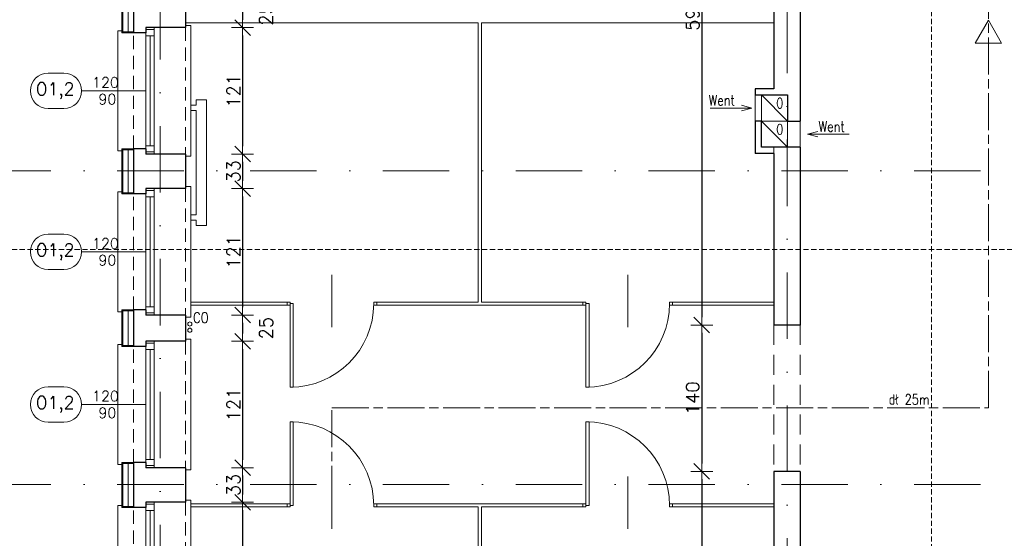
# Model space of a CAD drawing. Header units: millimetres. Extents: x 23192 to 177760, y -399809 to -79279.
# Tile 109 of 256: x 51858 to 52800, y -196879 to -196383. Entities that reach past the tile are written whole.
import ezdxf
from ezdxf.enums import TextEntityAlignment as Align

# ---------------------------------------------------------------- set-up
doc = ezdxf.new("R2010")
doc.units = ezdxf.units.MM
for name, pattern in [('CARKOVANA', [7.5, 5, -2.5]), ('CHAIN', [0.3543, 0.2362, -0.0295, 0.0591, -0.0295]), ('DASHDOT', [25.4, 12.7, -6.35, 0, -6.35]), ('HIDDEN', [9.525, 6.35, -3.175])]:
    doc.linetypes.add(name, pattern=pattern)
doc.layers.get('0').update_dxf_attribs({"lineweight": 0})
for name, color, linetype, lineweight in [('!! 0_ Istn-okna', 6, 'Continuous', 13), ('!! 0_ Istn-sciany', 3, 'Continuous', 30), ('!! 0_ Istn-widok', 1, 'Continuous', 15), ('!! 0_Istn-armatura', 6, 'Continuous', 9), ('!! 0_Istn-cienka', 4, 'Continuous', 9), ('!! 0_Istn-went', 5, 'Continuous', 13), ('!! 0_Opis_okna', 8, 'Continuous', 15), ('!! 1  WYDZIELENIE PPOŻ', 252, 'Continuous', 0), ('!! 1_ tynk zewn  - nowy', 21, 'Continuous', 20), ('!! 1_droga ewakuacyjna', 3, 'CHAIN', 20), ('!! 2_ remont Ocieplenie', 4, 'ZIGZAG', 5), ('!! wymiary osi', 250, 'Continuous', 9), ('0-osie-liniA', 14, 'DASHDOT', 5)]:
    doc.layers.add(name, color=color, linetype=linetype, lineweight=lineweight)
doc.layers.add('!! 0_Istn-grzejniki', color=7, linetype='Continuous', lineweight=0, plot=False)
doc.layers.add('!! 1_Wyburzenia', color=252, linetype='CARKOVANA', lineweight=13, true_color=0x696969)
doc.styles.add('50', font='ROMANS.shx', dxfattribs={"width": 0.8, "height": 10})
doc.styles.add('ARCHETYP', font='romans.shx', dxfattribs={"height": 15})
doc.styles.add('TXT', font='simplex.shx')
doc.linetypes.add('ZIGZAG', pattern='A,0.00254,-5.08,[131,ltypeshp.shx,S=5.08,R=0,X=-5.08,Y=0],-10.16,[131,ltypeshp.shx,S=5.08,R=180,X=5.08,Y=0],-5.08', length=20.32254)
doc.dimstyles.new('DIM50', dxfattribs={"dimscale": 5, "dimtxt": 2.5, "dimasz": 1.5, "dimexe": 0, "dimexo": 0, "dimgap": 0.5, "dimtad": 1, "dimdec": 4, "dimrnd": 0.5, "dimdsep": 46, "dimtxsty": 'TXT', "dimblk1": 'TICK1', "dimblk2": 'TICK1', "dimsah": 1, "dimcen": 0, "dimse1": 1, "dimse2": 1, "dimclrd": 1, "dimclre": 7, "dimclrt": 9, "dimadec": 0, "dimazin": 0, "dimtfac": 1, "dimtdec": 4, "dimtmove": 2, "dimatfit": 3, "dimldrblk": 'TICK1', "dimfxl": 1, "dimtolj": 1, "dimarcsym": 0})

# ---------------------------------------------------------------- blocks, each defined once
blk = doc.blocks.new('BLOK OSI')
at = {"layer": '0-osie-liniA', "ltscale": 5}
for points in [[(51992.21142, -199661.23318), (51992.21142, -193642.4104)], [(52592.21142, -193637.0088), (52592.21142, -199860.81919)], [(51570.03302, -196590.0883), (53810.60983, -196590.0883)], [(51570.03302, -196890.0883), (53810.60983, -196890.0883)]]:
    blk.add_lwpolyline(points, dxfattribs=at)
blk = doc.blocks.new('1_ok-opis')
blk.add_line((0, 111.61), (0, 50))
for points in [[(-17, 128.61), (-17, 143.61)], [(17, 128.61), (17, 143.61)]]:
    blk.add_lwpolyline(points)
for centre, start, end in [((0, 143.61), 0, 180), ((0, 128.61), 180, 0)]:
    blk.add_arc(centre, 17, start, end)
at = {"style": 'ARCHETYP'}
for tag, height, rotation, p in [('NR', 12, 90, (0, 136.9)), ('NR', 12, 270, (0, 136.9)), ('SZEROKOŚĆ', 10, 90, (-8, 78.29)), ('WYSOKOŚĆ', 10, 270, (-8, 78.29)), ('WYSOKOŚĆ', 10, 90, (8, 78.29)), ('SZEROKOŚĆ', 10, 270, (8, 78.29))]:
    blk.add_attdef(tag, text='', height=height, rotation=rotation, dxfattribs=at).set_placement(p, align=Align.MIDDLE)
blk = doc.blocks.new('TICK1')
at = {"color": 0}
for p, q in [((0, -1.4), (0, 1.4)), ((0, 0), (-1, 0))]:
    blk.add_line(p, q, dxfattribs=at)
at = {"color": 2}
blk.add_line((-1, -1), (1, 1), dxfattribs=at)
blk = doc.blocks.new('*D2540')
at = {"layer": '!! wymiary osi', "color": 1, "lineweight": -2, "transparency": 16777216}
blk.add_line((52071.25, -196372.59), (52071.25, -196382.59), dxfattribs=at)
at = {"layer": 'DEFPOINTS', "color": 0, "transparency": 16777216}
for p in [(52016.71, -196365.09), (52016.71, -196390.09), (52071.25, -196390.09)]:
    blk.add_point(p, dxfattribs=at)
at = {"layer": '!! wymiary osi', "color": 1, "lineweight": -2, "transparency": 16777216, "xscale": 7.5, "yscale": 7.5, "zscale": 7.5}
for p, rotation in [((52071.25, -196365.09), 90), ((52071.25, -196390.09), 270)]:
    blk.add_blockref('TICK1', p, dxfattribs=dict(at, rotation=rotation))
at = {"layer": '!! wymiary osi', "color": 9, "transparency": 16777216, "insert": (52093.75, -196377.59), "char_height": 12.5, "attachment_point": 5, "rotation": 90, "style": 'TXT'}
blk.add_mtext('\\A1;25', dxfattribs=at)
blk = doc.blocks.new('*D2541')
at = {"layer": '!! wymiary osi', "color": 1, "lineweight": -2, "transparency": 16777216}
blk.add_line((52071.25, -196397.59), (52071.25, -196503.59), dxfattribs=at)
at = {"layer": 'DEFPOINTS', "color": 0, "transparency": 16777216}
for p in [(52016.71, -196390.09), (52016.71, -196511.09), (52071.25, -196511.09)]:
    blk.add_point(p, dxfattribs=at)
at = {"layer": '!! wymiary osi', "color": 1, "lineweight": -2, "transparency": 16777216, "xscale": 7.5, "yscale": 7.5, "zscale": 7.5}
for p, rotation in [((52071.25, -196390.09), 90), ((52071.25, -196511.09), 270)]:
    blk.add_blockref('TICK1', p, dxfattribs=dict(at, rotation=rotation))
at = {"layer": '!! wymiary osi', "color": 9, "transparency": 16777216, "insert": (52062.5, -196450.59), "char_height": 12.5, "attachment_point": 5, "rotation": 90, "style": 'TXT'}
blk.add_mtext('\\A1;121', dxfattribs=at)
blk = doc.blocks.new('*D2542')
at = {"layer": '!! wymiary osi', "color": 1, "lineweight": -2, "transparency": 16777216}
blk.add_line((52071.25, -196518.59), (52071.25, -196536.59), dxfattribs=at)
at = {"layer": 'DEFPOINTS', "color": 0, "transparency": 16777216}
for p in [(52016.71, -196511.09), (52016.71, -196544.09), (52071.25, -196544.09)]:
    blk.add_point(p, dxfattribs=at)
at = {"layer": '!! wymiary osi', "color": 1, "lineweight": -2, "transparency": 16777216, "xscale": 7.5, "yscale": 7.5, "zscale": 7.5}
for p, rotation in [((52071.25, -196511.09), 90), ((52071.25, -196544.09), 270)]:
    blk.add_blockref('TICK1', p, dxfattribs=dict(at, rotation=rotation))
at = {"layer": '!! wymiary osi', "color": 9, "transparency": 16777216, "insert": (52062.5, -196527.59), "char_height": 12.5, "attachment_point": 5, "rotation": 90, "style": 'TXT'}
blk.add_mtext('\\A1;33', dxfattribs=at)
blk = doc.blocks.new('*D2543')
at = {"layer": '!! wymiary osi', "color": 1, "lineweight": -2, "transparency": 16777216}
blk.add_line((52071.25, -196551.59), (52071.25, -196657.59), dxfattribs=at)
at = {"layer": 'DEFPOINTS', "color": 0, "transparency": 16777216}
for p in [(52016.71, -196544.09), (52016.71, -196665.09), (52071.25, -196665.09)]:
    blk.add_point(p, dxfattribs=at)
at = {"layer": '!! wymiary osi', "color": 1, "lineweight": -2, "transparency": 16777216, "xscale": 7.5, "yscale": 7.5, "zscale": 7.5}
for p, rotation in [((52071.25, -196544.09), 90), ((52071.25, -196665.09), 270)]:
    blk.add_blockref('TICK1', p, dxfattribs=dict(at, rotation=rotation))
at = {"layer": '!! wymiary osi', "color": 9, "transparency": 16777216, "insert": (52062.5, -196604.59), "char_height": 12.5, "attachment_point": 5, "rotation": 90, "style": 'TXT'}
blk.add_mtext('\\A1;121', dxfattribs=at)
blk = doc.blocks.new('*D2544')
at = {"layer": '!! wymiary osi', "color": 1, "lineweight": -2, "transparency": 16777216}
blk.add_line((52071.25, -196672.59), (52071.25, -196682.59), dxfattribs=at)
at = {"layer": 'DEFPOINTS', "color": 0, "transparency": 16777216}
for p in [(52016.71, -196665.09), (52016.71, -196690.09), (52071.25, -196690.09)]:
    blk.add_point(p, dxfattribs=at)
at = {"layer": '!! wymiary osi', "color": 1, "lineweight": -2, "transparency": 16777216, "xscale": 7.5, "yscale": 7.5, "zscale": 7.5}
for p, rotation in [((52071.25, -196665.09), 90), ((52071.25, -196690.09), 270)]:
    blk.add_blockref('TICK1', p, dxfattribs=dict(at, rotation=rotation))
at = {"layer": '!! wymiary osi', "color": 9, "transparency": 16777216, "insert": (52093.75, -196677.59), "char_height": 12.5, "attachment_point": 5, "rotation": 90, "style": 'TXT'}
blk.add_mtext('\\A1;25', dxfattribs=at)
blk = doc.blocks.new('*D2545')
at = {"layer": '!! wymiary osi', "color": 1, "lineweight": -2, "transparency": 16777216}
blk.add_line((52071.25, -196697.59), (52071.25, -196803.59), dxfattribs=at)
at = {"layer": 'DEFPOINTS', "color": 0, "transparency": 16777216}
for p in [(52016.71, -196690.09), (52016.71, -196811.09), (52071.25, -196811.09)]:
    blk.add_point(p, dxfattribs=at)
at = {"layer": '!! wymiary osi', "color": 1, "lineweight": -2, "transparency": 16777216, "xscale": 7.5, "yscale": 7.5, "zscale": 7.5}
for p, rotation in [((52071.25, -196690.09), 90), ((52071.25, -196811.09), 270)]:
    blk.add_blockref('TICK1', p, dxfattribs=dict(at, rotation=rotation))
at = {"layer": '!! wymiary osi', "color": 9, "transparency": 16777216, "insert": (52062.5, -196750.59), "char_height": 12.5, "attachment_point": 5, "rotation": 90, "style": 'TXT'}
blk.add_mtext('\\A1;121', dxfattribs=at)
blk = doc.blocks.new('*D2546')
at = {"layer": '!! wymiary osi', "color": 1, "lineweight": -2, "transparency": 16777216}
blk.add_line((52071.25, -196818.59), (52071.25, -196836.59), dxfattribs=at)
at = {"layer": 'DEFPOINTS', "color": 0, "transparency": 16777216}
for p in [(52016.71, -196811.09), (52016.71, -196844.09), (52071.25, -196844.09)]:
    blk.add_point(p, dxfattribs=at)
at = {"layer": '!! wymiary osi', "color": 1, "lineweight": -2, "transparency": 16777216, "xscale": 7.5, "yscale": 7.5, "zscale": 7.5}
for p, rotation in [((52071.25, -196811.09), 90), ((52071.25, -196844.09), 270)]:
    blk.add_blockref('TICK1', p, dxfattribs=dict(at, rotation=rotation))
at = {"layer": '!! wymiary osi', "color": 9, "transparency": 16777216, "insert": (52062.5, -196827.59), "char_height": 12.5, "attachment_point": 5, "rotation": 90, "style": 'TXT'}
blk.add_mtext('\\A1;33', dxfattribs=at)
blk = doc.blocks.new('*D2547')
at = {"layer": '!! wymiary osi', "color": 1, "lineweight": -2, "transparency": 16777216}
blk.add_line((52071.25, -196851.59), (52071.25, -196957.59), dxfattribs=at)
at = {"layer": 'DEFPOINTS', "color": 0, "transparency": 16777216}
for p in [(52016.71, -196844.09), (52016.71, -196965.09), (52071.25, -196965.09)]:
    blk.add_point(p, dxfattribs=at)
at = {"layer": '!! wymiary osi', "color": 1, "lineweight": -2, "transparency": 16777216, "xscale": 7.5, "yscale": 7.5, "zscale": 7.5}
for p, rotation in [((52071.25, -196844.09), 90), ((52071.25, -196965.09), 270)]:
    blk.add_blockref('TICK1', p, dxfattribs=dict(at, rotation=rotation))
at = {"layer": '!! wymiary osi', "color": 9, "transparency": 16777216, "insert": (52062.5, -196904.59), "char_height": 12.5, "attachment_point": 5, "rotation": 90, "style": 'TXT'}
blk.add_mtext('\\A1;121', dxfattribs=at)
blk = doc.blocks.new('*D2633')
at = {"layer": '!! wymiary osi', "color": 1, "lineweight": -2, "transparency": 16777216}
blk.add_line((52510.58, -196087.09), (52510.58, -196667.09), dxfattribs=at)
at = {"layer": 'DEFPOINTS', "color": 0, "transparency": 16777216}
for p in [(52579.71, -196079.59), (52510.58, -196674.59), (52579.71, -196674.59)]:
    blk.add_point(p, dxfattribs=at)
at = {"layer": '!! wymiary osi', "color": 1, "lineweight": -2, "transparency": 16777216, "xscale": 7.5, "yscale": 7.5, "zscale": 7.5}
for p, rotation in [((52510.58, -196079.59), 90), ((52510.58, -196674.59), 270)]:
    blk.add_blockref('TICK1', p, dxfattribs=dict(at, rotation=rotation))
at = {"layer": '!! wymiary osi', "color": 9, "transparency": 16777216, "insert": (52501.83, -196377.09), "char_height": 12.5, "attachment_point": 5, "rotation": 90, "style": 'TXT'}
blk.add_mtext('\\A1;595', dxfattribs=at)
blk = doc.blocks.new('*D2634')
at = {"layer": '!! wymiary osi', "color": 1, "lineweight": -2, "transparency": 16777216}
blk.add_line((52510.58, -196682.09), (52510.58, -196807.09), dxfattribs=at)
at = {"layer": 'DEFPOINTS', "color": 0, "transparency": 16777216}
for p in [(52579.71, -196674.59), (52510.58, -196814.59), (52579.71, -196814.59)]:
    blk.add_point(p, dxfattribs=at)
at = {"layer": '!! wymiary osi', "color": 1, "lineweight": -2, "transparency": 16777216, "xscale": 7.5, "yscale": 7.5, "zscale": 7.5}
for p, rotation in [((52510.58, -196674.59), 90), ((52510.58, -196814.59), 270)]:
    blk.add_blockref('TICK1', p, dxfattribs=dict(at, rotation=rotation))
at = {"layer": '!! wymiary osi', "color": 9, "transparency": 16777216, "insert": (52501.83, -196744.59), "char_height": 12.5, "attachment_point": 5, "rotation": 90, "style": 'TXT'}
blk.add_mtext('\\A1;140', dxfattribs=at)
blk = doc.blocks.new('*D2635')
at = {"layer": '!! wymiary osi', "color": 1, "lineweight": -2, "transparency": 16777216}
blk.add_line((52510.58, -196822.09), (52510.58, -197107.34), dxfattribs=at)
at = {"layer": 'DEFPOINTS', "color": 0, "transparency": 16777216}
for p in [(52579.71, -196814.59), (52510.58, -197114.84), (52579.71, -197114.84)]:
    blk.add_point(p, dxfattribs=at)
at = {"layer": '!! wymiary osi', "color": 1, "lineweight": -2, "transparency": 16777216, "xscale": 7.5, "yscale": 7.5, "zscale": 7.5}
for p, rotation in [((52510.58, -196814.59), 90), ((52510.58, -197114.84), 270)]:
    blk.add_blockref('TICK1', p, dxfattribs=dict(at, rotation=rotation))
at = {"layer": '!! wymiary osi', "color": 9, "transparency": 16777216, "insert": (52501.83, -196964.71), "char_height": 12.5, "attachment_point": 5, "rotation": 90, "style": 'TXT'}
blk.add_mtext('\\A1;300.5', dxfattribs=at)
blk = doc.blocks.new('oznaczenie przekroi')
at = {"layer": '!! 1_Wyburzenia'}
for points in [[(88789.92, -193651.73), (88789.92, -199799.74)], [(87812.4, -196602.48), (89794.45, -196602.48)]]:
    blk.add_lwpolyline(points, dxfattribs=at)

msp = doc.modelspace()

# ---------------------------------------------------------------- linework, layer by layer
at = {"layer": '!! 0_ Istn-okna'}
for points in [[(51978.71142, -196390.0883), (51978.71142, -196511.0883)], [(51986.71142, -196390.0883), (51986.71142, -196511.0883)], [(51982.71142, -196398.0883), (51982.71142, -196503.0883)], [(51978.71142, -196544.0883), (51978.71142, -196665.0883)], [(51986.71142, -196544.0883), (51986.71142, -196665.0883)], [(51982.71142, -196552.0883), (51982.71142, -196657.0883)], [(51978.71142, -196690.0883), (51978.71142, -196811.0883)], [(51986.71142, -196690.0883), (51986.71142, -196811.0883)], [(51982.71142, -196698.0883), (51982.71142, -196803.0883)], [(51978.71142, -196844.0883), (51978.71142, -196965.0883)], [(51986.71142, -196844.0883), (51986.71142, -196965.0883)], [(51982.71142, -196852.0883), (51982.71142, -196957.0883)]]:
    msp.add_lwpolyline(points, dxfattribs=at)
for points in [[(51978.71142, -196392.0883), (51978.71142, -196398.0883), (51986.71142, -196398.0883), (51986.71142, -196392.0883)], [(51978.71142, -196503.0883), (51978.71142, -196509.0883), (51986.71142, -196509.0883), (51986.71142, -196503.0883)], [(51978.71142, -196546.0883), (51978.71142, -196552.0883), (51986.71142, -196552.0883), (51986.71142, -196546.0883)], [(51978.71142, -196657.0883), (51978.71142, -196663.0883), (51986.71142, -196663.0883), (51986.71142, -196657.0883)], [(51978.71142, -196692.0883), (51978.71142, -196698.0883), (51986.71142, -196698.0883), (51986.71142, -196692.0883)], [(51978.71142, -196803.0883), (51978.71142, -196809.0883), (51986.71142, -196809.0883), (51986.71142, -196803.0883)], [(51978.71142, -196846.0883), (51978.71142, -196852.0883), (51986.71142, -196852.0883), (51986.71142, -196846.0883)]]:
    msp.add_lwpolyline(points, close=True, dxfattribs=at)
at = {"layer": '!! 0_ Istn-sciany'}
for p, q in [((52579.71142, -196448.5883), (52561.71142, -196448.5883)), ((52579.71142, -196510.5883), (52561.71142, -196510.5883)), ((52604.71142, -196674.5883), (52579.71142, -196674.5883)), ((52604.71142, -196814.5883), (52579.71142, -196814.5883))]:
    msp.add_line(p, q, dxfattribs=at)
for points in [[(52579.71142, -196079.5883), (52579.71142, -196448.5883)], [(52604.71142, -196079.5883), (52604.71142, -196479.5883)], [(51966.71142, -196360.0883), (51966.71142, -196395.0883)], [(52016.71142, -196365.0883), (52016.71142, -196390.0883)], [(51978.71142, -196395.0883), (51966.71142, -196395.0883)], [(51978.71142, -196390.0883), (51978.71142, -196395.0883)], [(52016.71142, -196390.0883), (51978.71142, -196390.0883)], [(52561.71142, -196448.5883), (52561.71142, -196454.5883)], [(52561.71142, -196454.5883), (52592.71142, -196454.5883)], [(52592.71142, -196454.5883), (52592.71142, -196479.5883)], [(52561.71142, -196479.5883), (52561.71142, -196510.5883)], [(52567.71142, -196479.5883), (52561.71142, -196479.5883)], [(52567.71142, -196504.5883), (52567.71142, -196479.5883)], [(52592.71142, -196479.5883), (52604.71142, -196479.5883)], [(51966.71142, -196506.0883), (51966.71142, -196549.0883)], [(51978.71142, -196506.0883), (51966.71142, -196506.0883)], [(51978.71142, -196506.0883), (51978.71142, -196511.0883)], [(52561.71142, -196504.5883), (52561.71142, -196510.5883)], [(52604.71142, -196504.5883), (52567.71142, -196504.5883)], [(52604.71142, -196504.5883), (52604.71142, -196674.5883)], [(52016.71142, -196511.0883), (51978.71142, -196511.0883)], [(52016.71142, -196511.0883), (52016.71142, -196544.0883)], [(52579.71142, -196510.5883), (52579.71142, -196674.5883)], [(51978.71142, -196544.0883), (51978.71142, -196549.0883)], [(52016.71142, -196544.0883), (51978.71142, -196544.0883)], [(51978.71142, -196549.0883), (51966.71142, -196549.0883)], [(51966.71142, -196660.0883), (51966.71142, -196695.0883)], [(51978.71142, -196660.0883), (51966.71142, -196660.0883)], [(51978.71142, -196660.0883), (51978.71142, -196665.0883)], [(52016.71142, -196665.0883), (51978.71142, -196665.0883)], [(52016.71142, -196665.0883), (52016.71142, -196690.0883)], [(51978.71142, -196695.0883), (51966.71142, -196695.0883)], [(51978.71142, -196690.0883), (51978.71142, -196695.0883)], [(52016.71142, -196690.0883), (51978.71142, -196690.0883)], [(51966.71142, -196806.0883), (51966.71142, -196849.0883)], [(51978.71142, -196806.0883), (51966.71142, -196806.0883)], [(51978.71142, -196806.0883), (51978.71142, -196811.0883)], [(52016.71142, -196811.0883), (51978.71142, -196811.0883)], [(52016.71142, -196811.0883), (52016.71142, -196844.0883)], [(52579.71142, -196814.5883), (52579.71142, -196923.5883)], [(52604.71142, -196814.5883), (52604.71142, -196954.5883)], [(51978.71142, -196844.0883), (51978.71142, -196849.0883)], [(52016.71142, -196844.0883), (51978.71142, -196844.0883)], [(51978.71142, -196849.0883), (51966.71142, -196849.0883)]]:
    msp.add_lwpolyline(points, dxfattribs=at)
at = {"layer": '!! 0_ Istn-widok'}
for p, q in [((52296.71142, -196385.5883), (52296.71142, -196652.5883)), ((52299.71142, -196385.5883), (52299.71142, -196652.5883)), ((52296.71142, -196848.5883), (52296.71142, -197114.5883)), ((52299.71142, -196848.5883), (52299.71142, -197114.5883))]:
    msp.add_line(p, q, dxfattribs=at)
for points in [[(52016.71142, -196385.5883), (52296.71142, -196385.5883)], [(52299.71142, -196385.5883), (52579.71142, -196385.5883)], [(51951.71142, -196508.0883), (51951.71142, -196393.0883)], [(51956.71142, -196393.0883), (51951.71142, -196393.0883)], [(52016.71142, -196388.0883), (52021.71142, -196388.0883)], [(52021.71142, -196388.0883), (52021.71142, -196513.0883)], [(51956.71142, -196508.0883), (51951.71142, -196508.0883)], [(52579.71142, -196510.5883), (52579.71142, -196504.5883)], [(52016.71142, -196513.0883), (52021.71142, -196513.0883)], [(52016.71142, -196542.0883), (52021.71142, -196542.0883)], [(52021.71142, -196542.0883), (52021.71142, -196667.0883)], [(51951.71142, -196662.0883), (51951.71142, -196547.0883)], [(51956.71142, -196547.0883), (51951.71142, -196547.0883)], [(52156.71142, -196626.5883), (52156.71142, -196676.5883)], [(52439.71142, -196626.5883), (52439.71142, -196676.5883)], [(52021.71142, -196652.5883), (52113.71142, -196652.5883)], [(52021.71142, -196655.5883), (52113.71142, -196655.5883)], [(52199.71143, -196652.5883), (52296.71142, -196652.5883)], [(52199.71143, -196655.5883), (52396.71142, -196655.5883)], [(52299.71142, -196652.5883), (52396.71142, -196652.5883)], [(52482.71142, -196652.5883), (52579.71142, -196652.5883)], [(52482.71142, -196655.5883), (52579.71142, -196655.5883)], [(51956.71142, -196662.0883), (51951.71142, -196662.0883)], [(52016.71142, -196667.0883), (52021.71142, -196667.0883)], [(51951.71142, -196808.0883), (51951.71142, -196693.0883)], [(51956.71142, -196693.0883), (51951.71142, -196693.0883)], [(52016.71142, -196688.0883), (52021.71142, -196688.0883)], [(52021.71142, -196688.0883), (52021.71142, -196813.0883)], [(51956.71142, -196808.0883), (51951.71142, -196808.0883)], [(52016.71142, -196813.0883), (52021.71142, -196813.0883)], [(52156.71142, -196819.5883), (52156.71142, -196869.5883)], [(52439.71142, -196819.5883), (52439.71142, -196869.5883)], [(51951.71142, -196962.0883), (51951.71142, -196847.0883)], [(51956.71142, -196847.0883), (51951.71142, -196847.0883)], [(52016.71142, -196842.0883), (52021.71142, -196842.0883)], [(52021.71142, -196842.0883), (52021.71142, -196967.0883)], [(52021.71142, -196845.5883), (52113.71142, -196845.5883)], [(52199.71143, -196845.5883), (52396.71142, -196845.5883)], [(52482.71142, -196845.5883), (52579.71142, -196845.5883)], [(52021.71142, -196848.5883), (52113.71142, -196848.5883)], [(52199.71143, -196848.5883), (52296.71142, -196848.5883)], [(52299.71142, -196848.5883), (52396.71142, -196848.5883)], [(52482.71142, -196848.5883), (52579.71142, -196848.5883)]]:
    msp.add_lwpolyline(points, dxfattribs=at)
for points in [[(52116.71142, -196652.5883), (52113.71142, -196652.5883), (52113.71142, -196655.5883), (52116.71142, -196655.5883)], [(52119.71142, -196734.0883), (52119.71142, -196654.0883), (52116.71142, -196654.0883), (52116.71142, -196734.0883)], [(52196.71142, -196652.5883), (52199.71142, -196652.5883), (52199.71142, -196655.5883), (52196.71142, -196655.5883)], [(52399.71142, -196652.5883), (52396.71142, -196652.5883), (52396.71142, -196655.5883), (52399.71142, -196655.5883)], [(52402.71142, -196734.0883), (52402.71142, -196654.0883), (52399.71142, -196654.0883), (52399.71142, -196734.0883)], [(52479.71142, -196652.5883), (52482.71142, -196652.5883), (52482.71142, -196655.5883), (52479.71142, -196655.5883)], [(52119.71142, -196767.0883), (52119.71142, -196847.0883), (52116.71142, -196847.0883), (52116.71142, -196767.0883)], [(52402.71142, -196767.0883), (52402.71142, -196847.0883), (52399.71142, -196847.0883), (52399.71142, -196767.0883)], [(52116.71142, -196845.5883), (52113.71142, -196845.5883), (52113.71142, -196848.5883), (52116.71142, -196848.5883)], [(52196.71142, -196845.5883), (52199.71142, -196845.5883), (52199.71142, -196848.5883), (52196.71142, -196848.5883)], [(52399.71142, -196845.5883), (52396.71142, -196845.5883), (52396.71142, -196848.5883), (52399.71142, -196848.5883)], [(52479.71142, -196845.5883), (52482.71142, -196845.5883), (52482.71142, -196848.5883), (52479.71142, -196848.5883)]]:
    msp.add_lwpolyline(points, close=True, dxfattribs=at)
at = {"layer": '!! 0_ Istn-widok', "linetype": 'HIDDEN', "ltscale": 3}
for points in [[(52579.71142, -196674.5883), (52579.71142, -196814.5883)], [(52604.71142, -196674.5883), (52604.71142, -196814.5883)]]:
    msp.add_lwpolyline(points, dxfattribs=at)
at = {"layer": '!! 0_ Istn-widok'}
for centre, start, end in [((52116.71142, -196654.0883), 269.99999996, 359.99999996), ((52399.71142, -196654.0883), 269.99999996, 359.99999996), ((52116.71142, -196847.0883), 0.00000004, 90.00000004), ((52399.71142, -196847.0883), 0.00000004, 90.00000004)]:
    msp.add_arc(centre, 80, start, end, dxfattribs=at)
at = {"layer": '!! 0_Istn-armatura'}
for centre in [(52020.71142, -196673.5883), (52020.71142, -196679.5883)]:
    msp.add_circle(centre, 2, dxfattribs=at)
at = {"layer": '!! 0_Istn-cienka', "linetype": 'HIDDEN', "ltscale": 2}
for points in [[(51966.71142, -196506.0883), (51966.71142, -196395.0883)], [(52016.71142, -196390.0883), (52016.71142, -196511.0883)], [(52016.71142, -196544.0883), (52016.71142, -196665.0883)], [(51966.71142, -196660.0883), (51966.71142, -196549.0883)], [(51966.71142, -196806.0883), (51966.71142, -196695.0883)], [(52016.71142, -196690.0883), (52016.71142, -196811.0883)], [(52016.71142, -196844.0883), (52016.71142, -196965.0883)], [(51966.71142, -196960.0883), (51966.71142, -196849.0883)]]:
    msp.add_lwpolyline(points, dxfattribs=at)
at = {"layer": '!! 0_Istn-grzejniki'}
msp.add_lwpolyline([(52021.71142, -196464.29361), (52026.71142, -196464.29361), (52026.71142, -196459.29361), (52036.71142, -196459.29361), (52036.71142, -196579.29361), (52026.71142, -196579.29361), (52026.71142, -196574.29361), (52021.71142, -196574.29361), (52021.71142, -196569.29361), (52026.71142, -196569.29361), (52026.71142, -196469.29361), (52021.71142, -196469.29361)], close=True, dxfattribs=at)
at = {"layer": '!! 0_Istn-went'}
for points in [[(52561.71142, -196454.5883), (52561.71142, -196479.5883)], [(52567.71142, -196454.5883), (52592.71142, -196479.5883)], [(52518.49405, -196467.0883), (52558.54058, -196467.0883)], [(52558.54058, -196467.0883), (52548.54058, -196464.40881)], [(52558.54058, -196467.0883), (52548.54058, -196469.76779)], [(52567.71142, -196479.5883), (52592.71142, -196504.5883)], [(52604.71142, -196479.5883), (52604.71142, -196504.5883)], [(52611.73547, -196492.0883), (52621.73547, -196489.40881)], [(52651.782, -196492.0883), (52611.73547, -196492.0883)], [(52611.73547, -196492.0883), (52621.73547, -196494.76779)]]:
    msp.add_lwpolyline(points, dxfattribs=at)
for points in [[(52567.71142, -196479.5883), (52592.71142, -196479.5883), (52592.71142, -196454.5883), (52567.71142, -196454.5883)], [(52567.71142, -196504.5883), (52592.71142, -196504.5883), (52592.71142, -196479.5883), (52567.71142, -196479.5883)]]:
    msp.add_lwpolyline(points, close=True, dxfattribs=at)
at = {"layer": '!! 1_ tynk zewn  - nowy'}
for points in [[(51955.71142, -196360.0883), (51955.71142, -196395.0883)], [(51956.71142, -196360.0883), (51956.71142, -196395.0883)], [(51966.71142, -196394.0883), (51955.71142, -196394.0883)], [(51966.71142, -196395.0883), (51955.71142, -196395.0883)], [(51955.71142, -196506.0883), (51955.71142, -196549.0883)], [(51966.71142, -196506.0883), (51955.71142, -196506.0883)], [(51966.71142, -196507.0883), (51955.71142, -196507.0883)], [(51956.71142, -196506.0883), (51956.71142, -196549.0883)], [(51966.71142, -196548.0883), (51955.71142, -196548.0883)], [(51966.71142, -196549.0883), (51955.71142, -196549.0883)], [(51955.71142, -196660.0883), (51955.71142, -196695.0883)], [(51966.71142, -196660.0883), (51955.71142, -196660.0883)], [(51966.71142, -196661.0883), (51955.71142, -196661.0883)], [(51956.71142, -196660.0883), (51956.71142, -196695.0883)], [(51966.71142, -196694.0883), (51955.71142, -196694.0883)], [(51966.71142, -196695.0883), (51955.71142, -196695.0883)], [(51955.71142, -196806.0883), (51955.71142, -196849.0883)], [(51966.71142, -196806.0883), (51955.71142, -196806.0883)], [(51966.71142, -196807.0883), (51955.71142, -196807.0883)], [(51956.71142, -196806.0883), (51956.71142, -196849.0883)], [(51966.71142, -196848.0883), (51955.71142, -196848.0883)], [(51966.71142, -196849.0883), (51955.71142, -196849.0883)]]:
    msp.add_lwpolyline(points, dxfattribs=at)
at = {"layer": '!! 1_droga ewakuacyjna', "ltscale": 150}
msp.add_lwpolyline([(52156.71142, -196844.5883), (52156.71142, -196753.86725), (52784.86834, -196753.86725), (52784.86834, -195179.66162), (52559.71142, -195179.66162)], dxfattribs=at)
msp.add_lwpolyline([(52784.86834, -196382.98491), (52797.53183, -196404.91872), (52772.20485, -196404.91872)], close=True, dxfattribs=at)
at = {"layer": '!! 2_ remont Ocieplenie', "linetype": 'ZIGZAG', "ltscale": 0.75}
for points in [[(51961.71142, -196360.0883), (51961.71142, -196395.0883)], [(51961.71142, -196506.0883), (51961.71142, -196549.0883)], [(51961.71142, -196660.0883), (51961.71142, -196695.0883)], [(51961.71142, -196806.0883), (51961.71142, -196849.0883)]]:
    msp.add_lwpolyline(points, dxfattribs=at)

# ---------------------------------------------------------------- block references
at = {"layer": '!! 0_Opis_okna'}
ref = msp.add_blockref('1_ok-opis', (52028.71142, -196450.5883), dxfattribs=dict(at, rotation=89.99999999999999))
ref.add_attrib('SZEROKOŚĆ', '120', dxfattribs={"layer": '0', "height": 10, "style": 'ARCHETYP'}).set_placement((51939.99102, -196442.5883), align=Align.MIDDLE)
ref.add_attrib('WYSOKOŚĆ', '90', dxfattribs={"layer": '0', "height": 10, "style": 'ARCHETYP'}).set_placement((51941.76447, -196458.5883), align=Align.MIDDLE)
ref.add_attrib('NR', 'O1,2', dxfattribs={"layer": '0', "height": 12, "style": 'ARCHETYP'}).set_placement((51891.80998, -196450.5883), align=Align.MIDDLE)
ref = msp.add_blockref('1_ok-opis', (52028.71142, -196604.5883), dxfattribs=dict(at, rotation=89.99999999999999))
ref.add_attrib('SZEROKOŚĆ', '120', dxfattribs={"layer": '0', "height": 10, "style": 'ARCHETYP'}).set_placement((51939.99102, -196596.5883), align=Align.MIDDLE)
ref.add_attrib('WYSOKOŚĆ', '90', dxfattribs={"layer": '0', "height": 10, "style": 'ARCHETYP'}).set_placement((51941.76447, -196612.5883), align=Align.MIDDLE)
ref.add_attrib('NR', 'O1,2', dxfattribs={"layer": '0', "height": 12, "style": 'ARCHETYP'}).set_placement((51891.80998, -196604.5883), align=Align.MIDDLE)
ref = msp.add_blockref('1_ok-opis', (52028.71142, -196750.5883), dxfattribs=dict(at, rotation=89.99999999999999))
ref.add_attrib('SZEROKOŚĆ', '120', dxfattribs={"layer": '0', "height": 10, "style": 'ARCHETYP'}).set_placement((51939.99102, -196742.5883), align=Align.MIDDLE)
ref.add_attrib('WYSOKOŚĆ', '90', dxfattribs={"layer": '0', "height": 10, "style": 'ARCHETYP'}).set_placement((51941.76447, -196758.5883), align=Align.MIDDLE)
ref.add_attrib('NR', 'O1,2', dxfattribs={"layer": '0', "height": 12, "style": 'ARCHETYP'}).set_placement((51891.80998, -196750.5883), align=Align.MIDDLE)
at = {"layer": '!! 1_Wyburzenia'}
msp.add_blockref('oznaczenie przekroi', (-36059.54271, 0), dxfattribs=at)
at = {"layer": '!! wymiary osi'}
msp.add_blockref('BLOK OSI', (0, 63), dxfattribs=at)

# ---------------------------------------------------------------- texts
at = {"layer": '!! 0_Istn-armatura', "style": 'ARCHETYP', "width": 0.8}
msp.add_text('CO', height=10, rotation=0.00000004, dxfattribs=at).set_placement((52023.93445, -196672.55816))
at = {"layer": '!! 0_Istn-went', "style": 'ARCHETYP', "width": 0.8}
for s, rotation, p in [('Went', 0.00000004, (52517.21072, -196464.75808)), ('0', 0.00000004, (52581.87286, -196467.41077)), ('Went', 359.99999996, (52622.40523, -196489.75808)), ('0', 0.00000004, (52581.87286, -196492.41077))]:
    msp.add_text(s, height=10, rotation=rotation, dxfattribs=at).set_placement(p)
at = {"layer": '!! 1  WYDZIELENIE PPOŻ', "insert": (52689.51305, -196740.76), "char_height": 10, "attachment_point": 1, "style": '50'}
msp.add_mtext_dynamic_manual_height_columns('dł 25m', width=113.8312425, gutter_width=50, heights=[0], dxfattribs=at)

# ---------------------------------------------------------------- dimensions: what is measured, and where the dimension line sits
at = {"layer": '!! wymiary osi'}
for base, p1, p2, picture, middle in [((52510.5827, -196674.5883), (52579.71142, -196079.5883), (52579.71142, -196674.5883), '*D2633', (52501.8327, -196377.0883)), ((52071.25397, -196390.0883), (52016.71142, -196365.0883), (52016.71142, -196390.0883), '*D2540', (52093.75397, -196377.5883)), ((52071.25397, -196511.0883), (52016.71142, -196390.0883), (52016.71142, -196511.0883), '*D2541', (52062.50397, -196450.5883)), ((52071.25397, -196544.0883), (52016.71142, -196511.0883), (52016.71142, -196544.0883), '*D2542', (52062.50397, -196527.5883)), ((52071.25397, -196665.0883), (52016.71142, -196544.0883), (52016.71142, -196665.0883), '*D2543', (52062.50397, -196604.5883)), ((52071.25397, -196690.0883), (52016.71142, -196665.0883), (52016.71142, -196690.0883), '*D2544', (52093.75397, -196677.5883)), ((52510.5827, -196814.5883), (52579.71142, -196674.5883), (52579.71142, -196814.5883), '*D2634', (52501.8327, -196744.5883)), ((52071.25397, -196811.0883), (52016.71142, -196690.0883), (52016.71142, -196811.0883), '*D2545', (52062.50397, -196750.5883)), ((52071.25397, -196844.0883), (52016.71142, -196811.0883), (52016.71142, -196844.0883), '*D2546', (52062.50397, -196827.5883)), ((52510.582695, -197114.840548), (52579.711424, -196814.588303), (52579.711424, -197114.840548), '*D2635', (52501.832695, -196964.714426)), ((52071.25397, -196965.0883), (52016.71142, -196844.0883), (52016.71142, -196965.0883), '*D2547', (52062.50397, -196904.5883))]:
    dim = msp.add_linear_dim(base=base, p1=p1, p2=p2, angle=90, dimstyle='DIM50', dxfattribs=at)
    dim.commit()
    dim.dimension.update_dxf_attribs({"geometry": picture, "text_midpoint": middle})

doc.saveas('drawing.dxf')
